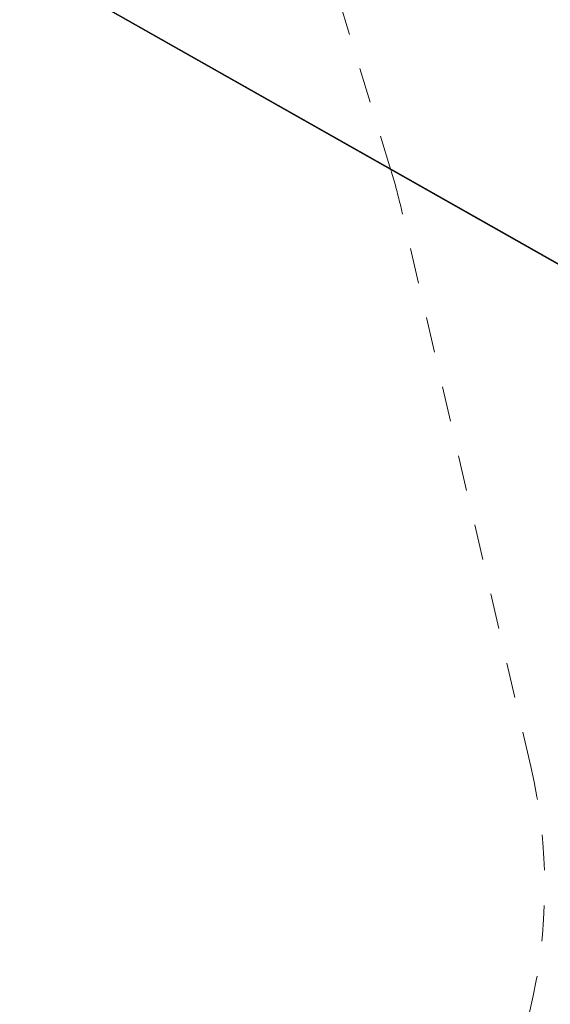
# Model space of a CAD drawing. Extents: x 5477758 to 5478338, y 5918296 to 5918502.
# Tile 123 of 138: x 5477952.77 to 5477954.27, y 5918461.6 to 5918464.37. Entities that reach past the tile are written whole.
import ezdxf

# ---------------------------------------------------------------- set-up
doc = ezdxf.new("R2010")
doc.units = 0
doc.linetypes.add('DASHED', pattern=[19.05, 12.7, -6.35])
doc.layers.get('0').update_dxf_attribs({"linetype": 'CONTINUOUS', "lineweight": 13})
for name, color, linetype, lineweight in [('0_PROJEKTOWANE ZABAWKI', 7, 'CONTINUOUS', 0), ('GSLINN', 7, 'CONTINUOUS', 18), ('pomiar', 7, 'CONTINUOUS', 18)]:
    doc.layers.add(name, color=color, linetype=linetype, lineweight=lineweight)

# ---------------------------------------------------------------- blocks, each defined once
blk = doc.blocks.new('zw$CEC1')
at = {"linetype": 'DASHED', "ltscale": 0.01}
blk.add_lwpolyline([(1162.09, -935.75, 0.152476), (1247.43, -909.1), (1383, -815.31, 0.059025), (1409.46, -791.95), (1526.65, -791.95, 0.414214), (1626.65, -691.95), (1626.65, -638.33, 0.414214), (1526.65, -538.33), (1409.46, -538.33, 0.094502), (1364.81, -504.21), (1271.05, -457.26, 0.116569), (1203.9, -441.39), (1040.96, -441.39, 0.016993), (1030.77, -441.74), (944.86, -447.59, 0.394444), (805.05, -597.24), (805.05, -732.61, 0.302922), (897.43, -871.1), (1025.15, -924.24, 0.098884), (1082.77, -935.75)], format="xyb", close=True, dxfattribs=at)

msp = doc.modelspace()

# ---------------------------------------------------------------- linework, layer by layer
at = {"layer": 'GSLINN', "color": 7, "linetype": 'Continuous', "lineweight": 18}
msp.add_lwpolyline([(5477948.233, 5918467.115), (5477962.4932, 5918459.0425)], dxfattribs=at)
at = {"layer": 'pomiar', "linetype": 'Continuous', "lineweight": 18, "flags": 128}
msp.add_lwpolyline([(5477948.233, 5918467.115), (5477960.464, 5918460.186), (5477959.32, 5918458.24)], dxfattribs=at)

# ---------------------------------------------------------------- block references
at = {"layer": '0_PROJEKTOWANE ZABAWKI', "xscale": 0.009981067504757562, "yscale": 0.009981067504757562, "zscale": 0.009981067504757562, "rotation": 283.0720937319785}
msp.add_blockref('zw$CEC1', (5477955.7854, 5918474.9692), dxfattribs=at)

doc.saveas('drawing.dxf')
